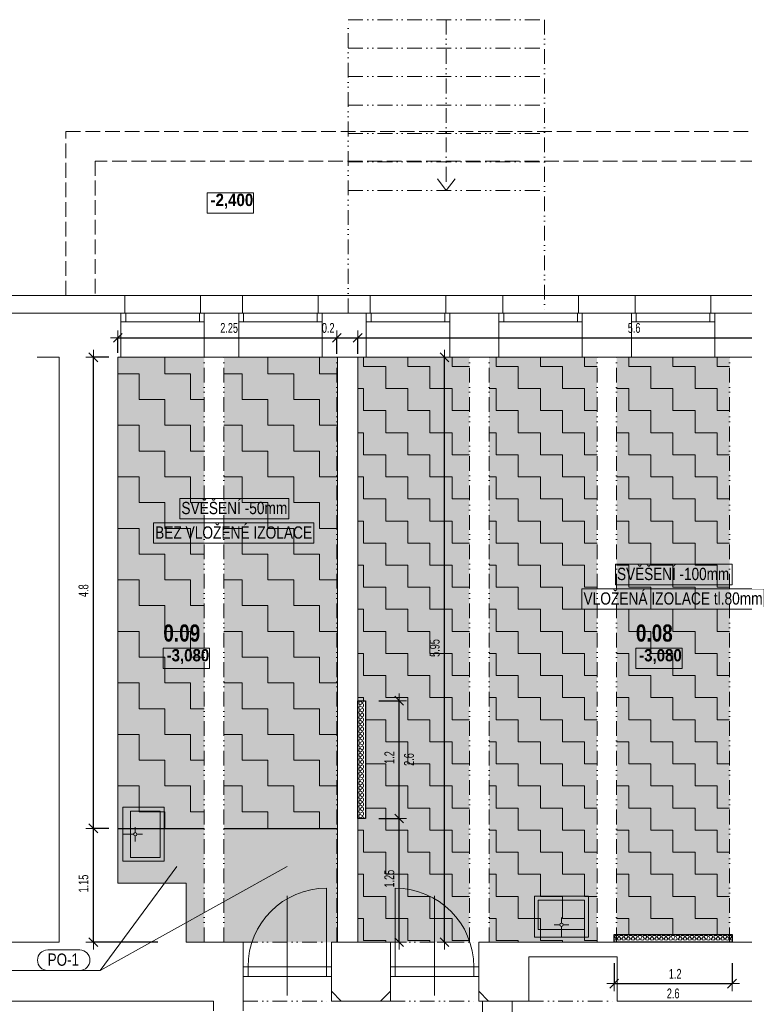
# Model space of a CAD drawing. Header units: millimetres. Extents: x -18118 to 31634, y -63349 to -43346.
# Tile 7 of 9: x -3053 to 4327, y -54199 to -44167. Entities that reach past the tile are written whole.
import ezdxf

# ---------------------------------------------------------------- set-up
doc = ezdxf.new("R2010")
doc.units = ezdxf.units.MM
doc.header["$PDMODE"] = 65
doc.linetypes.add('Carkovana 2x_1', pattern=[200, 150, -50])
doc.linetypes.add('JIS_09_15', pattern=[300, 150, -50, 0, -50, 0, -50])
for name, color, linetype, lineweight in [('XR$1$1.PP - SLEPY_1', 7, 'Continuous', 25), ('XR$5$AKUSTIKA_1', 7, 'Continuous', 25), ('XR$6$AKUSTIKA - FILING_1', 7, 'Continuous', 25)]:
    doc.layers.add(name, color=color, linetype=linetype, lineweight=lineweight)
doc.styles.add('ARIAL', font='ARIAL.TTF')
doc.styles.add('Arial Black', font='Arial Black')
doc.styles.add('ARIALNARROW', font='ARIALN.TTF')
doc.dimstyles.new('DIMSTYLE_2', dxfattribs={"dimtxt": 100, "dimasz": 150, "dimexe": 0, "dimexo": 0, "dimgap": 50, "dimtad": 2, "dimlfac": 0.001, "dimrnd": 0.05, "dimzin": 4, "dimdsep": 46, "dimtxsty": 'ARIALNARROW', "dimblk1": 'ALL_ML_STRICH', "dimblk2": 'ALL_ML_STRICH', "dimsah": 1, "dimcen": 0, "dimclrd": 6, "dimclre": 6, "dimclrt": 6, "dimadec": 0, "dimazin": 0, "dimtfac": 1, "dimtdec": 0, "dimtix": 1, "dimtmove": 2, "dimatfit": 3, "dimfxl": 0, "dimtzin": 0, "dimlwd": 0, "dimlwe": 13, "dimarcsym": 0})
doc.dimstyles.new('DIMSTYLE_4', dxfattribs={"dimtxt": 100, "dimasz": 150, "dimexe": 0, "dimexo": 0, "dimgap": 50, "dimtad": 2, "dimdec": 1, "dimlfac": 0.001, "dimrnd": 0.05, "dimzin": 4, "dimdsep": 46, "dimtxsty": 'ARIALNARROW', "dimblk1": 'ALL_ML_STRICH', "dimblk2": 'ALL_ML_STRICH', "dimsah": 1, "dimcen": 0, "dimclrd": 6, "dimclre": 6, "dimclrt": 6, "dimadec": 0, "dimazin": 0, "dimtfac": 1, "dimtdec": 0, "dimtix": 1, "dimtmove": 2, "dimatfit": 3, "dimfxl": 0, "dimtzin": 0, "dimlwd": 0, "dimlwe": 13, "dimarcsym": 0})
doc.dimstyles.new('DIMSTYLE_5', dxfattribs={"dimtxt": 100, "dimasz": 150, "dimexe": 0, "dimexo": 0, "dimgap": 50, "dimtad": 2, "dimlfac": 0.001, "dimrnd": 0.05, "dimzin": 4, "dimdsep": 46, "dimtxsty": 'ARIALNARROW', "dimblk1": 'ALL_ML_STRICH', "dimblk2": 'ALL_ML_STRICH', "dimsah": 1, "dimcen": 0, "dimclrd": 6, "dimclre": 6, "dimclrt": 6, "dimadec": 0, "dimazin": 0, "dimtfac": 1, "dimtdec": 0, "dimtix": 1, "dimtmove": 2, "dimatfit": 3, "dimfxl": 0, "dimtzin": 0, "dimlwd": 0, "dimlwe": 13, "dimarcsym": 0})
doc.dimstyles.new('DIMSTYLE_7', dxfattribs={"dimtxt": 100, "dimasz": 150, "dimexe": 0, "dimexo": 0, "dimgap": 50, "dimtad": 2, "dimdec": 1, "dimlfac": 0.001, "dimrnd": 0.05, "dimzin": 4, "dimdsep": 46, "dimtxsty": 'ARIALNARROW', "dimblk1": 'ALL_ML_STRICH', "dimblk2": 'ALL_ML_STRICH', "dimsah": 1, "dimcen": 0, "dimclrd": 6, "dimclre": 6, "dimclrt": 6, "dimadec": 0, "dimazin": 0, "dimtfac": 1, "dimtdec": 0, "dimtix": 1, "dimtmove": 2, "dimatfit": 3, "dimfxl": 0, "dimtvp": 1.2, "dimtzin": 0, "dimlwd": 0, "dimlwe": 13, "dimarcsym": 0})
pattern_1 = [(0, (450, 450), (225, 225), [225, -225]), (90, (450, 450), (-225, 225), [225, -225])]
pattern_2 = [(0, (525, 525), (262.5, 262.5), [262.5, -262.5]), (90, (525, 525), (-262.5, 262.5), [262.5, -262.5])]

# ---------------------------------------------------------------- blocks, each defined once
blk = doc.blocks.new('KOMPLEXNÍ OBJEKT_1')
at = {"layer": 'XR$1$1.PP - SLEPY_1', "color": 251, "linetype": 'Continuous', "lineweight": 13}
for p, q in [((-2003, -52191), (-2003, -52742)), ((-2003, -52191), (-1583, -52191)), ((-1923, -52231), (-1623, -52231)), ((-1923, -52702), (-1923, -52231)), ((-1623, -52231), (-1623, -52702)), ((-1583, -52742), (-1583, -52191)), ((-1893, -52467), (-2003, -52467)), ((-1876, -52449), (-1876, -52393)), ((-1858, -52467), (-1802, -52467)), ((-1876, -52484), (-1876, -52541)), ((-2003, -52742), (-1659, -52742)), ((-2003, -52742), (-1583, -52742)), ((-1623, -52702), (-1923, -52702))]:
    blk.add_line(p, q, dxfattribs=at)
blk.add_arc((-1876, -52467), 17.2, 270.0000172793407, 269.9999999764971, dxfattribs=at)
blk = doc.blocks.new('KOMPLEXNÍ OBJEKT_17')
at = {"layer": 'XR$1$1.PP - SLEPY_1', "color": 251, "linetype": 'Continuous', "lineweight": 13}
for p, q in [((2189, -53517), (2189, -53097)), ((2740, -53097), (2189, -53097)), ((2229, -53437), (2229, -53137)), ((2229, -53137), (2700, -53137)), ((2700, -53137), (2700, -53437)), ((2740, -53517), (2740, -53097)), ((2740, -53517), (2740, -53173)), ((2465, -53372), (2465, -53316)), ((2700, -53437), (2229, -53437)), ((2448, -53389), (2391, -53389)), ((2465, -53407), (2465, -53517)), ((2482, -53389), (2539, -53389)), ((2189, -53517), (2740, -53517))]:
    blk.add_line(p, q, dxfattribs=at)
blk.add_arc((2465, -53389), 17.2, 0, 360, dxfattribs=at)
blk = doc.blocks.new('ALL_ML_STRICH')
at = {"color": 0, "linetype": 'ByBlock', "lineweight": -2}
for p, q in [((-1, 0), (0.5, 0)), ((-0.3, -0.3), (0.3, 0.3)), ((0, -0.5), (0, 0.5))]:
    blk.add_line(p, q, dxfattribs=at)
blk = doc.blocks.new('*D52')
at = {"layer": 'DEFPOINTS', "color": 6, "linetype": 'Continuous', "lineweight": 13}
for p in [(1527, -47607), (1274, -53567), (1527, -53567)]:
    blk.add_point(p, dxfattribs=at)
at = {"layer": 'XR$5$AKUSTIKA_1', "color": 6, "linetype": 'Continuous', "lineweight": -2}
for p, q in [((1274, -47607), (1274, -47607)), ((1274, -53567), (1274, -47607)), ((1274, -53567), (1274, -53567))]:
    blk.add_line(p, q, dxfattribs=at)
at = {"layer": 'XR$5$AKUSTIKA_1', "color": 6, "linetype": 'Continuous', "lineweight": 13, "xscale": 150, "yscale": 150, "zscale": 150}
for p, rotation in [((1274, -47607), 90), ((1274, -53567), 270)]:
    blk.add_blockref('ALL_ML_STRICH', p, dxfattribs=dict(at, rotation=rotation))
at = {"layer": 'XR$5$AKUSTIKA_1', "color": 6, "linetype": 'Continuous', "lineweight": 13, "insert": (1174, -50569), "char_height": 100, "width": 324.57, "attachment_point": 5, "rotation": 90, "style": 'ARIALNARROW'}
blk.add_mtext('\\W0.81;\\A1;{5.95}', dxfattribs=at)
blk = doc.blocks.new('VZOROVÁ ČÁRA_4')
at = {"layer": 'XR$5$AKUSTIKA_1', "color": 204, "linetype": 'Continuous', "lineweight": 13}
for p, q in [((3021, -53532), (3008, -53511)), ((3032, -53532), (3045, -53511)), ((3069, -53532), (3056, -53511)), ((3080, -53532), (3093, -53511)), ((3117, -53532), (3104, -53511)), ((3128, -53532), (3141, -53511)), ((3165, -53532), (3152, -53511)), ((3176, -53532), (3189, -53511)), ((3213, -53532), (3200, -53511)), ((3224, -53532), (3237, -53511)), ((3261, -53532), (3248, -53511)), ((3272, -53532), (3285, -53511)), ((3309, -53532), (3296, -53511)), ((3320, -53532), (3333, -53511)), ((3357, -53532), (3344, -53511)), ((3368, -53532), (3381, -53511)), ((3405, -53532), (3392, -53511)), ((3416, -53532), (3429, -53511)), ((3453, -53532), (3440, -53511)), ((3464, -53532), (3477, -53511)), ((3501, -53532), (3488, -53511)), ((3512, -53532), (3525, -53511)), ((3549, -53532), (3536, -53511)), ((3560, -53532), (3573, -53511)), ((3597, -53532), (3584, -53511)), ((3608, -53532), (3621, -53511)), ((3645, -53532), (3632, -53511)), ((3656, -53532), (3669, -53511)), ((3693, -53532), (3680, -53511)), ((3704, -53532), (3717, -53511)), ((3741, -53532), (3728, -53511)), ((3752, -53532), (3765, -53511)), ((3789, -53532), (3776, -53511)), ((3800, -53532), (3813, -53511)), ((3837, -53532), (3824, -53511)), ((3848, -53532), (3861, -53511)), ((3885, -53532), (3872, -53511)), ((3896, -53532), (3909, -53511)), ((3933, -53532), (3920, -53511)), ((3944, -53532), (3957, -53511)), ((3981, -53532), (3968, -53511)), ((3992, -53532), (4005, -53511)), ((4029, -53532), (4016, -53511)), ((4040, -53532), (4053, -53511)), ((4077, -53532), (4064, -53511)), ((4088, -53532), (4101, -53511)), ((4125, -53532), (4112, -53511)), ((4136, -53532), (4149, -53511)), ((4173, -53532), (4160, -53511)), ((4184, -53532), (4197, -53511))]:
    blk.add_line(p, q, dxfattribs=at)
for centre, start_param, end_param in [((3002, -53535), 4.712389, 6.553711), ((3026, -53509), 1.570796, 3.410373), ((3026, -53509), 6.014405, 7.853982), ((3050, -53535), 2.871067, 4.712389), ((3050, -53535), 4.712389, 6.553711), ((3074, -53509), 1.570796, 3.410373), ((3074, -53509), 6.014405, 7.853982), ((3098, -53535), 2.871067, 4.712389), ((3098, -53535), 4.712389, 6.553711), ((3122, -53509), 1.570796, 3.410373), ((3122, -53509), 6.014405, 7.853982), ((3146, -53535), 2.871067, 4.712389), ((3146, -53535), 4.712389, 6.553711), ((3170, -53509), 1.570796, 3.410373), ((3170, -53509), 6.014405, 7.853982), ((3194, -53535), 2.871067, 4.712389), ((3194, -53535), 4.712389, 6.553711), ((3218, -53509), 1.570796, 3.410373), ((3218, -53509), 6.014405, 7.853982), ((3242, -53535), 2.871067, 4.712389), ((3242, -53535), 4.712389, 6.553711), ((3266, -53509), 1.570796, 3.410373), ((3266, -53509), 6.014405, 7.853982), ((3290, -53535), 2.871067, 4.712389), ((3290, -53535), 4.712389, 6.553711), ((3314, -53509), 1.570796, 3.410373), ((3314, -53509), 6.014405, 7.853982), ((3338, -53535), 2.871067, 4.712389), ((3338, -53535), 4.712389, 6.553711), ((3362, -53509), 1.570796, 3.410373), ((3362, -53509), 6.014405, 7.853982), ((3386, -53535), 2.871067, 4.712389), ((3386, -53535), 4.712389, 6.553711), ((3410, -53509), 1.570796, 3.410373), ((3410, -53509), 6.014405, 7.853982), ((3434, -53535), 2.871067, 4.712389), ((3434, -53535), 4.712389, 6.553711), ((3458, -53509), 1.570796, 3.410373), ((3458, -53509), 6.014405, 7.853982), ((3482, -53535), 2.871067, 4.712389), ((3482, -53535), 4.712389, 6.553711), ((3506, -53509), 1.570796, 3.410373), ((3506, -53509), 6.014405, 7.853982), ((3530, -53535), 2.871067, 4.712389), ((3530, -53535), 4.712389, 6.553711), ((3554, -53509), 1.570796, 3.410373), ((3554, -53509), 6.014405, 7.853982), ((3578, -53535), 2.871067, 4.712389), ((3578, -53535), 4.712389, 6.553711), ((3602, -53509), 1.570796, 3.410373), ((3602, -53509), 6.014405, 7.853982), ((3626, -53535), 2.871067, 4.712389), ((3626, -53535), 4.712389, 6.553711), ((3650, -53509), 1.570796, 3.410373), ((3650, -53509), 6.014405, 7.853982), ((3674, -53535), 2.871067, 4.712389), ((3674, -53535), 4.712389, 6.553711), ((3698, -53509), 1.570796, 3.410373), ((3698, -53509), 6.014405, 7.853982), ((3722, -53535), 2.871067, 4.712389), ((3722, -53535), 4.712389, 6.553711), ((3746, -53509), 1.570796, 3.410373), ((3746, -53509), 6.014405, 7.853982), ((3770, -53535), 2.871067, 4.712389), ((3770, -53535), 4.712389, 6.553711), ((3794, -53509), 1.570796, 3.410373), ((3794, -53509), 6.014405, 7.853982), ((3818, -53535), 2.871067, 4.712389), ((3818, -53535), 4.712389, 6.553711), ((3842, -53509), 1.570796, 3.410373), ((3842, -53509), 6.014405, 7.853982), ((3866, -53535), 2.871067, 4.712389), ((3866, -53535), 4.712389, 6.553711), ((3890, -53509), 1.570796, 3.410373), ((3890, -53509), 6.014405, 7.853982), ((3914, -53535), 2.871067, 4.712389), ((3914, -53535), 4.712389, 6.553711), ((3938, -53509), 1.570796, 3.410373), ((3938, -53509), 6.014405, 7.853982), ((3962, -53535), 2.871067, 4.712389), ((3962, -53535), 4.712389, 6.553711), ((3986, -53509), 1.570796, 3.410373), ((3986, -53509), 6.014405, 7.853982), ((4010, -53535), 2.871067, 4.712389), ((4010, -53535), 4.712389, 6.553711), ((4034, -53509), 1.570796, 3.410373), ((4034, -53509), 6.014405, 7.853982), ((4058, -53535), 2.871067, 4.712389), ((4058, -53535), 4.712389, 6.553711), ((4082, -53509), 1.570796, 3.410373), ((4082, -53509), 6.014405, 7.853982), ((4106, -53535), 2.871067, 4.712389), ((4106, -53535), 4.712389, 6.553711), ((4130, -53509), 1.570796, 3.410373), ((4130, -53509), 6.014405, 7.853982), ((4154, -53535), 2.871067, 4.712389), ((4154, -53535), 4.712389, 6.553711), ((4178, -53509), 1.570796, 3.410373), ((4178, -53509), 6.014405, 7.853982), ((4202, -53535), 2.871067, 4.712389)]:
    blk.add_ellipse(centre, major_axis=(19.2, 0), ratio=0.520833, start_param=start_param, end_param=end_param, dxfattribs=at)
blk = doc.blocks.new('*D56')
at = {"layer": 'DEFPOINTS', "color": 6, "linetype": 'Continuous', "lineweight": 13}
for p in [(3002, -53567), (4202, -53567), (3002, -53989)]:
    blk.add_point(p, dxfattribs=at)
at = {"layer": 'XR$5$AKUSTIKA_1', "color": 6, "linetype": 'Continuous', "lineweight": -2}
for p, q in [((3002, -53781), (3002, -53989)), ((4202, -53781), (4202, -53989)), ((3002, -53989), (4202, -53989))]:
    blk.add_line(p, q, dxfattribs=at)
at = {"layer": 'XR$5$AKUSTIKA_1', "color": 6, "linetype": 'Continuous', "lineweight": 13, "xscale": 150, "yscale": 150, "zscale": 150, "rotation": 180}
blk.add_blockref('ALL_ML_STRICH', (3002, -53989), dxfattribs=at)
at = {"layer": 'XR$5$AKUSTIKA_1', "color": 6, "linetype": 'Continuous', "lineweight": 13, "xscale": 150, "yscale": 150, "zscale": 150}
blk.add_blockref('ALL_ML_STRICH', (4202, -53989), dxfattribs=at)
at = {"layer": 'XR$5$AKUSTIKA_1', "color": 6, "linetype": 'Continuous', "lineweight": 13, "insert": (3623, -53889), "char_height": 100, "width": 243.43, "attachment_point": 5, "style": 'ARIALNARROW'}
blk.add_mtext('\\W0.81;\\A1;{1.2}', dxfattribs=at)
at = {"layer": 'XR$5$AKUSTIKA_1', "color": 6, "linetype": 'Continuous', "lineweight": 13, "insert": (3538, -54039), "char_height": 100, "width": 5, "attachment_point": 1, "line_spacing_factor": 0.60241, "style": 'ARIALNARROW'}
blk.add_mtext('\\W0.81;2.6', dxfattribs=at)
blk = doc.blocks.new('VZOROVÁ ČÁRA_5')
at = {"layer": 'XR$5$AKUSTIKA_1', "color": 204, "linetype": 'Continuous', "lineweight": 13}
for p, q in [((435, -51125), (414, -51112)), ((435, -51136), (414, -51149)), ((435, -51173), (414, -51160)), ((435, -51184), (414, -51197)), ((435, -51221), (414, -51208)), ((435, -51232), (414, -51245)), ((435, -51269), (414, -51256)), ((435, -51280), (414, -51293)), ((435, -51317), (414, -51304)), ((435, -51328), (414, -51341)), ((435, -51365), (414, -51352)), ((435, -51376), (414, -51389)), ((435, -51413), (414, -51400)), ((435, -51424), (414, -51437)), ((435, -51461), (414, -51448)), ((435, -51472), (414, -51485)), ((435, -51509), (414, -51496)), ((435, -51520), (414, -51533)), ((435, -51557), (414, -51544)), ((435, -51568), (414, -51581)), ((435, -51605), (414, -51592)), ((435, -51616), (414, -51629)), ((435, -51653), (414, -51640)), ((435, -51664), (414, -51677)), ((435, -51701), (414, -51688)), ((435, -51712), (414, -51725)), ((435, -51749), (414, -51736)), ((435, -51760), (414, -51773)), ((435, -51797), (414, -51784)), ((435, -51808), (414, -51821)), ((435, -51845), (414, -51832)), ((435, -51856), (414, -51869)), ((435, -51893), (414, -51880)), ((435, -51904), (414, -51917)), ((435, -51941), (414, -51928)), ((435, -51952), (414, -51965)), ((435, -51989), (414, -51976)), ((435, -52000), (414, -52013)), ((435, -52037), (414, -52024)), ((435, -52048), (414, -52061)), ((435, -52085), (414, -52072)), ((435, -52096), (414, -52109)), ((435, -52133), (414, -52120)), ((435, -52144), (414, -52157)), ((435, -52181), (414, -52168)), ((435, -52192), (414, -52205)), ((435, -52229), (414, -52216)), ((435, -52240), (414, -52253)), ((435, -52277), (414, -52264)), ((435, -52288), (414, -52301))]:
    blk.add_line(p, q, dxfattribs=at)
for centre, start_param, end_param in [((412, -51130), 6.014405, 7.853982), ((412, -51130), 1.570796, 3.410373), ((412, -51178), 6.014405, 7.853982), ((438, -51106), 2.871067, 4.712389), ((438, -51154), 4.712389, 6.553711), ((438, -51154), 2.871067, 4.712389), ((412, -51178), 1.570796, 3.410373), ((412, -51226), 6.014405, 7.853982), ((412, -51226), 1.570796, 3.410373), ((412, -51274), 6.014405, 7.853982), ((438, -51202), 4.712389, 6.553711), ((438, -51202), 2.871067, 4.712389), ((438, -51250), 4.712389, 6.553711), ((438, -51250), 2.871067, 4.712389), ((412, -51274), 1.570796, 3.410373), ((412, -51322), 6.014405, 7.853982), ((412, -51322), 1.570796, 3.410373), ((412, -51370), 6.014405, 7.853982), ((438, -51298), 4.712389, 6.553711), ((438, -51298), 2.871067, 4.712389), ((438, -51346), 4.712389, 6.553711), ((438, -51346), 2.871067, 4.712389), ((412, -51370), 1.570796, 3.410373), ((412, -51418), 6.014405, 7.853982), ((412, -51418), 1.570796, 3.410373), ((412, -51466), 6.014405, 7.853982), ((412, -51466), 1.570796, 3.410373), ((438, -51394), 4.712389, 6.553711), ((438, -51394), 2.871067, 4.712389), ((438, -51442), 4.712389, 6.553711), ((438, -51442), 2.871067, 4.712389), ((412, -51514), 6.014405, 7.853982), ((412, -51514), 1.570796, 3.410373), ((412, -51562), 6.014405, 7.853982), ((412, -51562), 1.570796, 3.410373), ((438, -51490), 4.712389, 6.553711), ((438, -51490), 2.871067, 4.712389), ((438, -51538), 4.712389, 6.553711), ((438, -51538), 2.871067, 4.712389), ((438, -51586), 4.712389, 6.553711), ((412, -51610), 6.014405, 7.853982), ((412, -51610), 1.570796, 3.410373), ((412, -51658), 6.014405, 7.853982), ((412, -51658), 1.570796, 3.410373), ((438, -51586), 2.871067, 4.712389), ((438, -51634), 4.712389, 6.553711), ((438, -51634), 2.871067, 4.712389), ((438, -51682), 4.712389, 6.553711), ((412, -51706), 6.014405, 7.853982), ((412, -51706), 1.570796, 3.410373), ((412, -51754), 6.014405, 7.853982), ((412, -51754), 1.570796, 3.410373), ((438, -51682), 2.871067, 4.712389), ((438, -51730), 4.712389, 6.553711), ((438, -51730), 2.871067, 4.712389), ((438, -51778), 4.712389, 6.553711), ((412, -51802), 6.014405, 7.853982), ((412, -51802), 1.570796, 3.410373), ((412, -51850), 6.014405, 7.853982), ((412, -51850), 1.570796, 3.410373), ((438, -51778), 2.871067, 4.712389), ((438, -51826), 4.712389, 6.553711), ((438, -51826), 2.871067, 4.712389), ((438, -51874), 4.712389, 6.553711), ((412, -51898), 6.014405, 7.853982), ((412, -51898), 1.570796, 3.410373), ((412, -51946), 6.014405, 7.853982), ((412, -51946), 1.570796, 3.410373), ((438, -51874), 2.871067, 4.712389), ((438, -51922), 4.712389, 6.553711), ((438, -51922), 2.871067, 4.712389), ((438, -51970), 4.712389, 6.553711), ((412, -51994), 6.014405, 7.853982), ((412, -51994), 1.570796, 3.410373), ((412, -52042), 6.014405, 7.853982), ((412, -52042), 1.570796, 3.410373), ((412, -52090), 6.014405, 7.853982), ((438, -51970), 2.871067, 4.712389), ((438, -52018), 4.712389, 6.553711), ((438, -52018), 2.871067, 4.712389), ((438, -52066), 4.712389, 6.553711), ((438, -52066), 2.871067, 4.712389), ((412, -52090), 1.570796, 3.410373), ((412, -52138), 6.014405, 7.853982), ((412, -52138), 1.570796, 3.410373), ((412, -52186), 6.014405, 7.853982), ((438, -52114), 4.712389, 6.553711), ((438, -52114), 2.871067, 4.712389), ((438, -52162), 4.712389, 6.553711), ((438, -52162), 2.871067, 4.712389), ((412, -52186), 1.570796, 3.410373), ((412, -52234), 6.014405, 7.853982), ((412, -52234), 1.570796, 3.410373), ((412, -52282), 6.014405, 7.853982), ((438, -52210), 4.712389, 6.553711), ((438, -52210), 2.871067, 4.712389), ((438, -52258), 4.712389, 6.553711), ((438, -52258), 2.871067, 4.712389), ((412, -52282), 1.570796, 3.410373), ((438, -52306), 4.712389, 6.553711)]:
    blk.add_ellipse(centre, major_axis=(0, 19.2), ratio=0.520833, start_param=start_param, end_param=end_param, dxfattribs=at)
blk = doc.blocks.new('*D66')
at = {"layer": 'DEFPOINTS', "color": 6, "linetype": 'Continuous', "lineweight": 13}
for p in [(-2053, -47408), (-2053, -47607), (177, -47607)]:
    blk.add_point(p, dxfattribs=at)
at = {"layer": 'XR$5$AKUSTIKA_1', "color": 6, "linetype": 'Continuous', "lineweight": -2}
for p, q in [((-2053, -47560), (-2053, -47408)), ((-2053, -47408), (177, -47408)), ((177, -47572), (177, -47408))]:
    blk.add_line(p, q, dxfattribs=at)
at = {"layer": 'XR$5$AKUSTIKA_1', "color": 6, "linetype": 'Continuous', "lineweight": 13, "xscale": 150, "yscale": 150, "zscale": 150, "rotation": 180}
blk.add_blockref('ALL_ML_STRICH', (-2053, -47408), dxfattribs=at)
at = {"layer": 'XR$5$AKUSTIKA_1', "color": 6, "linetype": 'Continuous', "lineweight": 13, "xscale": 150, "yscale": 150, "zscale": 150}
blk.add_blockref('ALL_ML_STRICH', (177, -47408), dxfattribs=at)
at = {"layer": 'XR$5$AKUSTIKA_1', "color": 6, "linetype": 'Continuous', "lineweight": 13, "insert": (-920, -47308), "char_height": 100, "width": 324.57, "attachment_point": 5, "style": 'ARIALNARROW'}
blk.add_mtext('\\W0.81;\\A1;{2.25}', dxfattribs=at)
blk = doc.blocks.new('*D67')
at = {"layer": 'DEFPOINTS', "color": 6, "linetype": 'Continuous', "lineweight": 13}
for p in [(177, -47408), (177, -47607), (390, -47607)]:
    blk.add_point(p, dxfattribs=at)
at = {"layer": 'XR$5$AKUSTIKA_1', "color": 6, "linetype": 'Continuous', "lineweight": -2}
for p, q in [((177, -47572), (177, -47408)), ((177, -47408), (390, -47408)), ((390, -47573), (390, -47408))]:
    blk.add_line(p, q, dxfattribs=at)
at = {"layer": 'XR$5$AKUSTIKA_1', "color": 6, "linetype": 'Continuous', "lineweight": 13, "xscale": 150, "yscale": 150, "zscale": 150, "rotation": 180}
blk.add_blockref('ALL_ML_STRICH', (177, -47408), dxfattribs=at)
at = {"layer": 'XR$5$AKUSTIKA_1', "color": 6, "linetype": 'Continuous', "lineweight": 13, "xscale": 150, "yscale": 150, "zscale": 150}
blk.add_blockref('ALL_ML_STRICH', (390, -47408), dxfattribs=at)
at = {"layer": 'XR$5$AKUSTIKA_1', "color": 6, "linetype": 'Continuous', "lineweight": 13, "insert": (89, -47308), "char_height": 100, "width": 243.43, "attachment_point": 5, "style": 'ARIALNARROW'}
blk.add_mtext('\\W0.81;\\A1;{0.2}', dxfattribs=at)
blk = doc.blocks.new('*D68')
at = {"layer": 'DEFPOINTS', "color": 6, "linetype": 'Continuous', "lineweight": 13}
for p in [(390, -47408), (390, -47607), (5977, -47607)]:
    blk.add_point(p, dxfattribs=at)
at = {"layer": 'XR$5$AKUSTIKA_1', "color": 6, "linetype": 'Continuous', "lineweight": -2}
for p, q in [((390, -47573), (390, -47408)), ((390, -47408), (5977, -47408)), ((5977, -47602), (5977, -47408))]:
    blk.add_line(p, q, dxfattribs=at)
at = {"layer": 'XR$5$AKUSTIKA_1', "color": 6, "linetype": 'Continuous', "lineweight": 13, "xscale": 150, "yscale": 150, "zscale": 150, "rotation": 180}
blk.add_blockref('ALL_ML_STRICH', (390, -47408), dxfattribs=at)
at = {"layer": 'XR$5$AKUSTIKA_1', "color": 6, "linetype": 'Continuous', "lineweight": 13, "xscale": 150, "yscale": 150, "zscale": 150}
blk.add_blockref('ALL_ML_STRICH', (5977, -47408), dxfattribs=at)
at = {"layer": 'XR$5$AKUSTIKA_1', "color": 6, "linetype": 'Continuous', "lineweight": 13, "insert": (3205, -47308), "char_height": 100, "width": 243.43, "attachment_point": 5, "style": 'ARIALNARROW'}
blk.add_mtext('\\W0.81;\\A1;{5.6}', dxfattribs=at)
blk = doc.blocks.new('*D69')
at = {"layer": 'DEFPOINTS', "color": 6, "linetype": 'Continuous', "lineweight": 13}
for p in [(390, -52306), (390, -53567), (812, -53567)]:
    blk.add_point(p, dxfattribs=at)
at = {"layer": 'XR$5$AKUSTIKA_1', "color": 6, "linetype": 'Continuous', "lineweight": -2}
for p, q in [((604, -52306), (812, -52306)), ((812, -53567), (812, -52306)), ((812, -53567), (812, -53567))]:
    blk.add_line(p, q, dxfattribs=at)
at = {"layer": 'XR$5$AKUSTIKA_1', "color": 6, "linetype": 'Continuous', "lineweight": 13, "xscale": 150, "yscale": 150, "zscale": 150}
for p, rotation in [((812, -52306), 90), ((812, -53567), 270)]:
    blk.add_blockref('ALL_ML_STRICH', p, dxfattribs=dict(at, rotation=rotation))
at = {"layer": 'XR$5$AKUSTIKA_1', "color": 6, "linetype": 'Continuous', "lineweight": 13, "insert": (712, -52919), "char_height": 100, "width": 324.57, "attachment_point": 5, "rotation": 90, "style": 'ARIALNARROW'}
blk.add_mtext('\\W0.81;\\A1;{1.25}', dxfattribs=at)
blk = doc.blocks.new('*D70')
at = {"layer": 'DEFPOINTS', "color": 6, "linetype": 'Continuous', "lineweight": 13}
for p in [(390, -51106), (390, -52306), (812, -52306)]:
    blk.add_point(p, dxfattribs=at)
at = {"layer": 'XR$5$AKUSTIKA_1', "color": 6, "linetype": 'Continuous', "lineweight": -2}
for p, q in [((604, -51106), (812, -51106)), ((812, -52306), (812, -51106)), ((604, -52306), (812, -52306))]:
    blk.add_line(p, q, dxfattribs=at)
at = {"layer": 'XR$5$AKUSTIKA_1', "color": 6, "linetype": 'Continuous', "lineweight": 13, "xscale": 150, "yscale": 150, "zscale": 150}
for p, rotation in [((812, -51106), 90), ((812, -52306), 270)]:
    blk.add_blockref('ALL_ML_STRICH', p, dxfattribs=dict(at, rotation=rotation))
at = {"layer": 'XR$5$AKUSTIKA_1', "color": 6, "linetype": 'Continuous', "lineweight": 13, "insert": (712, -51685), "char_height": 100, "width": 243.43, "attachment_point": 5, "rotation": 90, "style": 'ARIALNARROW'}
blk.add_mtext('\\W0.81;\\A1;{1.2}', dxfattribs=at)
at = {"layer": 'XR$5$AKUSTIKA_1', "color": 6, "linetype": 'Continuous', "lineweight": 13, "insert": (862, -51770), "char_height": 100, "width": 5, "attachment_point": 1, "rotation": 90, "line_spacing_factor": 0.60241, "style": 'ARIALNARROW'}
blk.add_mtext('\\W0.81;2.6', dxfattribs=at)
blk = doc.blocks.new('*D71')
at = {"layer": 'DEFPOINTS', "color": 6, "linetype": 'Continuous', "lineweight": 13}
for p in [(-2053, -52407), (-2303, -53567), (-1358, -53567)]:
    blk.add_point(p, dxfattribs=at)
at = {"layer": 'XR$5$AKUSTIKA_1', "color": 6, "linetype": 'Continuous', "lineweight": -2}
for p, q in [((-2144, -52407), (-2303, -52407)), ((-2303, -53567), (-2303, -52407)), ((-1645, -53567), (-2303, -53567))]:
    blk.add_line(p, q, dxfattribs=at)
at = {"layer": 'XR$5$AKUSTIKA_1', "color": 6, "linetype": 'Continuous', "lineweight": 13, "xscale": 150, "yscale": 150, "zscale": 150}
for p, rotation in [((-2303, -52407), 90), ((-2303, -53567), 270)]:
    blk.add_blockref('ALL_ML_STRICH', p, dxfattribs=dict(at, rotation=rotation))
at = {"layer": 'XR$5$AKUSTIKA_1', "color": 6, "linetype": 'Continuous', "lineweight": 13, "insert": (-2403, -52969), "char_height": 100, "width": 324.57, "attachment_point": 5, "rotation": 90, "style": 'ARIALNARROW'}
blk.add_mtext('\\W0.81;\\A1;{1.15}', dxfattribs=at)
blk = doc.blocks.new('*D72')
at = {"layer": 'DEFPOINTS', "color": 6, "linetype": 'Continuous', "lineweight": 13}
for p in [(-2053, -47607), (-2303, -52407), (-2053, -52407)]:
    blk.add_point(p, dxfattribs=at)
at = {"layer": 'XR$5$AKUSTIKA_1', "color": 6, "linetype": 'Continuous', "lineweight": -2}
for p, q in [((-2144, -47607), (-2303, -47607)), ((-2303, -52407), (-2303, -47607)), ((-2144, -52407), (-2303, -52407))]:
    blk.add_line(p, q, dxfattribs=at)
at = {"layer": 'XR$5$AKUSTIKA_1', "color": 6, "linetype": 'Continuous', "lineweight": 13, "xscale": 150, "yscale": 150, "zscale": 150}
for p, rotation in [((-2303, -47607), 90), ((-2303, -52407), 270)]:
    blk.add_blockref('ALL_ML_STRICH', p, dxfattribs=dict(at, rotation=rotation))
at = {"layer": 'XR$5$AKUSTIKA_1', "color": 6, "linetype": 'Continuous', "lineweight": 13, "insert": (-2403, -49985), "char_height": 100, "width": 243.43, "attachment_point": 5, "rotation": 90, "style": 'ARIALNARROW'}
blk.add_mtext('\\W0.81;\\A1;{4.8}', dxfattribs=at)

msp = doc.modelspace()

# ---------------------------------------------------------------- hatches: boundary and pattern name
at = {"layer": 'XR$5$AKUSTIKA_1', "linetype": 'Continuous', "lineweight": 25}
for points in [[(-2052.849, -52406.677), (-2052.849, -52966.677), (-1357.849, -52966.677), (-1357.849, -53566.677), (-1172.849, -53566.677), (-1172.849, -52406.677)], [(-972.849, -52406.677), (-972.849, -53566.677), (177.151, -53566.677), (177.151, -52406.677)]]:
    msp.add_hatch(color=254, dxfattribs=at).paths.add_polyline_path(points)
at = {"layer": 'XR$6$AKUSTIKA - FILING_1', "linetype": 'Continuous', "lineweight": 13}
for color, points in [(211, [(-2052.849, -52406.677), (-1172.849, -52406.677), (-1172.849, -47606.677), (-2052.849, -47606.677)]), (211, [(-972.849, -52406.677), (177.151, -52406.677), (177.151, -47606.677), (-972.849, -47606.677)]), (131, [(389.651, -52306.137), (389.651, -53566.677), (1527.151, -53566.677), (1527.151, -47606.677), (389.651, -47606.677), (389.651, -51106.137), (469.651, -51106.137), (469.651, -52306.137)]), (131, [(2827.151, -53566.677), (2827.151, -47606.677), (1727.151, -47606.677), (1727.151, -53566.677)]), (131, [(3027.151, -53486.677), (4177.151, -53486.677), (4177.151, -47606.677), (3027.151, -47606.677)])]:
    msp.add_hatch(color=color, dxfattribs=at).paths.add_polyline_path(points, flags=0)
h = msp.add_hatch(dxfattribs=at)
h.set_pattern_fill('VZOR', scale=262.5, style=0, pattern_type=2)
h.set_pattern_definition(pattern_2)
h.paths.add_polyline_path([(-2052.849, -52406.677), (-1172.849, -52406.677), (-1172.849, -47606.677), (-2052.849, -47606.677)], flags=0)
h = msp.add_hatch(dxfattribs=at)
h.set_pattern_fill('VZOR', scale=262.5, style=0, pattern_type=2)
h.set_pattern_definition(pattern_2)
h.paths.add_polyline_path([(-972.849, -52406.677), (177.151, -52406.677), (177.151, -47606.677), (-972.849, -47606.677)], flags=0)
h = msp.add_hatch(dxfattribs=at)
h.set_pattern_fill('VZOR', scale=225, style=0, pattern_type=2)
h.set_pattern_definition(pattern_1)
h.paths.add_polyline_path([(389.651, -52306.137), (389.651, -53566.677), (1527.151, -53566.677), (1527.151, -47606.677), (389.651, -47606.677), (389.651, -51106.137), (469.651, -51106.137), (469.651, -52306.137)], flags=0)
h = msp.add_hatch(dxfattribs=at)
h.set_pattern_fill('VZOR', scale=225, style=0, pattern_type=2)
h.set_pattern_definition(pattern_1)
h.paths.add_polyline_path([(2827.151, -53566.677), (2827.151, -47606.677), (1727.151, -47606.677), (1727.151, -53566.677)], flags=0)
h = msp.add_hatch(dxfattribs=at)
h.set_pattern_fill('VZOR', scale=225, style=0, pattern_type=2)
h.set_pattern_definition(pattern_1)
h.paths.add_polyline_path([(3027.151, -53486.677), (4177.151, -53486.677), (4177.151, -47606.677), (3027.151, -47606.677)], flags=0)

# ---------------------------------------------------------------- linework, layer by layer
at = {"layer": 'XR$1$1.PP - SLEPY_1', "color": 138, "linetype": 'JIS_09_15', "lineweight": 13}
for p, q in [((292.151, -44166.677), (2292.151, -44166.677)), ((292.151, -47156.677), (292.151, -44166.677)), ((1292.151, -44166.677), (1292.151, -45906.677)), ((2292.151, -44166.677), (2292.151, -47156.677)), ((292.151, -44456.677), (2292.151, -44456.677)), ((292.151, -44746.677), (2292.151, -44746.677)), ((292.151, -45036.677), (2292.151, -45036.677)), ((292.151, -45326.677), (2292.151, -45326.677)), ((292.151, -45616.677), (2292.151, -45616.677)), ((1292.151, -45906.677), (1177.789, -45755.564)), ((1292.151, -45906.677), (1406.513, -45755.564)), ((292.151, -45906.677), (2292.151, -45906.677)), ((-1172.849, -53566.677), (-1172.849, -47606.677)), ((-972.849, -53566.677), (-972.849, -47606.677)), ((177.151, -53566.677), (177.151, -47606.677)), ((1527.151, -53566.677), (1527.151, -47606.677)), ((1727.151, -53566.677), (1727.151, -47606.677)), ((2827.151, -53566.677), (2827.151, -47606.677)), ((3027.151, -53566.677), (3027.151, -47606.677)), ((4177.151, -53566.677), (4177.151, -47606.677)), ((-777.849, -53566.677), (122.151, -53566.677)), ((722.151, -53566.677), (1622.151, -53566.677)), ((122.151, -54066.677), (122.151, -54166.677)), ((722.151, -54166.677), (722.151, -54066.677)), ((1622.151, -54066.677), (1622.151, -54166.677)), ((-777.849, -54166.677), (122.151, -54166.677)), ((122.151, -54166.677), (222.151, -54166.677)), ((622.151, -54166.677), (722.151, -54166.677)), ((722.151, -54166.677), (1622.151, -54166.677)), ((1622.151, -54166.677), (1722.151, -54166.677)), ((1662.151, -54166.677), (1662.151, -55316.677)), ((1961.745, -54166.677), (1961.745, -55316.677)), ((2132.151, -54166.677), (3032.151, -54166.677))]:
    msp.add_line(p, q, dxfattribs=at)
at = {"layer": 'XR$1$1.PP - SLEPY_1', "color": 138, "linetype": 'Carkovana 2x_1', "lineweight": 13}
for p, q in [((-2582.849, -45306.677), (5937.151, -45306.677)), ((-2582.849, -46976.677), (-2582.849, -45306.677)), ((5637.151, -45606.677), (-2282.849, -45606.677)), ((-2282.849, -45606.677), (-2282.849, -46976.677)), ((-2282.849, -46976.677), (-2582.849, -46976.677))]:
    msp.add_line(p, q, dxfattribs=at)
at = {"layer": 'XR$1$1.PP - SLEPY_1', "color": 138, "linetype": 'Continuous', "lineweight": 13}
for p, q in [((-1982.849, -46976.677), (-11327.849, -46976.677)), ((-1212.849, -46976.677), (-1982.849, -46976.677)), ((-1982.849, -46976.677), (-1982.849, -47156.677)), ((-1212.849, -46976.677), (-1212.849, -47156.677)), ((-782.849, -46976.677), (-1212.849, -46976.677)), ((-12.849, -46976.677), (-782.849, -46976.677)), ((-782.849, -46976.677), (-782.849, -47156.677)), ((-12.849, -46976.677), (-12.849, -47156.677)), ((517.151, -46976.677), (-12.849, -46976.677)), ((1287.151, -46976.677), (517.151, -46976.677)), ((517.151, -46976.677), (517.151, -47156.677)), ((1287.151, -46976.677), (1287.151, -47156.677)), ((1867.151, -46976.677), (1287.151, -46976.677)), ((2637.151, -46976.677), (1867.151, -46976.677)), ((1867.151, -46976.677), (1867.151, -47156.677)), ((2637.151, -46976.677), (2637.151, -47156.677)), ((3217.151, -46976.677), (2637.151, -46976.677)), ((3987.151, -46976.677), (3217.151, -46976.677)), ((3217.151, -46976.677), (3217.151, -47156.677)), ((3987.151, -46976.677), (3987.151, -47156.677)), ((4567.151, -46976.677), (3987.151, -46976.677)), ((-2875.111, -47156.677), (-11507.849, -47156.677)), ((-2875.111, -47156.677), (-822.849, -47156.677)), ((-2022.849, -47156.677), (-1172.849, -47156.677)), ((-1982.849, -47156.677), (-2022.849, -47156.677)), ((-2022.849, -47606.677), (-2022.849, -47156.677)), ((-2022.849, -47246.677), (-1172.849, -47246.677)), ((-1972.849, -47246.677), (-1972.849, -47156.677)), ((-1222.849, -47246.677), (-1222.849, -47156.677)), ((-1212.849, -47156.677), (-1172.849, -47156.677)), ((-1172.849, -47156.677), (-822.849, -47156.677)), ((-1172.849, -47156.677), (-1172.849, -47606.677)), ((-822.849, -47156.677), (27.151, -47156.677)), ((-782.849, -47156.677), (-822.849, -47156.677)), ((-822.849, -47606.677), (-822.849, -47156.677)), ((-822.849, -47246.677), (27.151, -47246.677)), ((-772.849, -47246.677), (-772.849, -47156.677)), ((-22.849, -47246.677), (-22.849, -47156.677)), ((-12.849, -47156.677), (27.151, -47156.677)), ((27.151, -47156.677), (27.151, -47606.677)), ((27.151, -47156.677), (477.151, -47156.677)), ((477.151, -47156.677), (1327.151, -47156.677)), ((477.151, -47156.677), (517.151, -47156.677)), ((477.151, -47156.677), (477.151, -47606.677)), ((477.151, -47246.677), (1327.151, -47246.677)), ((527.151, -47246.677), (527.151, -47156.677)), ((1277.151, -47246.677), (1277.151, -47156.677)), ((1287.151, -47156.677), (1327.151, -47156.677)), ((1327.151, -47156.677), (1327.151, -47606.677)), ((1327.151, -47156.677), (1827.151, -47156.677)), ((1827.151, -47156.677), (2677.151, -47156.677)), ((1827.151, -47156.677), (1867.151, -47156.677)), ((1827.151, -47156.677), (1827.151, -47606.677)), ((1827.151, -47246.677), (2677.151, -47246.677)), ((1877.151, -47246.677), (1877.151, -47156.677)), ((2627.151, -47246.677), (2627.151, -47156.677)), ((2637.151, -47156.677), (2677.151, -47156.677)), ((2677.151, -47156.677), (2677.151, -47606.677)), ((2677.151, -47156.677), (3177.151, -47156.677)), ((3177.151, -47156.677), (4027.151, -47156.677)), ((3177.151, -47156.677), (3217.151, -47156.677)), ((3177.151, -47156.677), (3177.151, -47606.677)), ((3177.151, -47246.677), (4027.151, -47246.677)), ((3227.151, -47246.677), (3227.151, -47156.677)), ((3977.151, -47246.677), (3977.151, -47156.677)), ((3987.151, -47156.677), (4027.151, -47156.677)), ((4027.151, -47156.677), (4027.151, -47606.677)), ((4027.151, -47156.677), (4527.151, -47156.677)), ((-2652.849, -47606.677), (-2875.111, -47606.677)), ((-2652.849, -47606.677), (-2652.849, -53566.677)), ((-2052.849, -47606.677), (-2052.849, -52966.677)), ((-2052.849, -47606.677), (-2022.849, -47606.677)), ((-2022.849, -47606.677), (-1172.849, -47606.677)), ((-1172.849, -47606.677), (-822.849, -47606.677)), ((-822.849, -47606.677), (27.151, -47606.677)), ((27.151, -47606.677), (184.651, -47606.677)), ((184.651, -47606.677), (184.651, -53566.677)), ((184.651, -47606.677), (389.651, -47606.677)), ((389.651, -53566.677), (389.651, -47606.677)), ((389.651, -47606.677), (477.151, -47606.677)), ((477.151, -47606.677), (1327.151, -47606.677)), ((1327.151, -47606.677), (1827.151, -47606.677)), ((1827.151, -47606.677), (2677.151, -47606.677)), ((2677.151, -47606.677), (3177.151, -47606.677)), ((3177.151, -47606.677), (4027.151, -47606.677)), ((4027.151, -47606.677), (4527.151, -47606.677)), ((-1357.849, -52966.677), (-2052.849, -52966.677)), ((-1357.849, -53566.677), (-1357.849, -52966.677)), ((72.151, -53816.677), (72.151, -53016.677)), ((772.151, -53816.677), (772.151, -53016.677)), ((-327.849, -54110.034), (-327.849, -53092.959)), ((1172.151, -54110.034), (1172.151, -53092.959)), ((-11507.849, -53566.677), (-2652.849, -53566.677)), ((-1357.849, -53566.677), (-777.849, -53566.677)), ((-777.849, -54166.677), (-777.849, -53566.677)), ((122.151, -53566.677), (722.151, -53566.677)), ((122.151, -54066.677), (122.151, -53566.677)), ((722.151, -54066.677), (722.151, -53566.677)), ((1622.151, -53566.677), (5377.151, -53566.677)), ((1622.151, -54066.677), (1622.151, -53566.677)), ((2132.151, -53716.677), (3032.151, -53716.677)), ((2132.151, -54166.677), (2132.151, -53716.677)), ((3032.151, -54166.677), (3032.151, -53716.677)), ((-777.849, -53816.677), (122.151, -53816.677)), ((-727.849, -53916.677), (-727.849, -53816.677)), ((72.151, -53916.677), (72.151, -53816.677)), ((722.151, -53816.677), (1622.151, -53816.677)), ((772.151, -53916.677), (772.151, -53816.677)), ((1572.151, -53916.677), (1572.151, -53816.677)), ((-777.849, -53916.677), (122.151, -53916.677)), ((722.151, -53916.677), (1622.151, -53916.677)), ((122.151, -54066.677), (222.151, -54166.677)), ((722.151, -54066.677), (622.151, -54166.677)), ((1622.151, -54066.677), (1722.151, -54166.677)), ((-4527.849, -54166.677), (-1077.849, -54166.677)), ((-1077.849, -54266.677), (-1077.849, -54166.677)), ((-777.849, -54266.677), (-777.849, -54166.677)), ((622.151, -54166.677), (222.151, -54166.677)), ((1722.151, -54166.677), (2132.151, -54166.677)), ((3032.151, -54166.677), (3132.151, -54166.677)), ((3132.151, -54166.677), (3232.151, -54166.677)), ((3232.151, -54166.677), (8352.151, -54166.677))]:
    msp.add_line(p, q, dxfattribs=at)
for points in [[(-1142.412, -46139.492), (-672.412, -46139.492), (-672.412, -45931.159), (-1142.412, -45931.159), (-1142.412, -46139.492)], [(-1590.416, -50778.761), (-1120.416, -50778.761), (-1120.416, -50570.427), (-1590.416, -50570.427), (-1590.416, -50778.761)], [(3222.723, -50778.761), (3692.723, -50778.761), (3692.723, -50570.427), (3222.723, -50570.427), (3222.723, -50778.761)]]:
    msp.add_lwpolyline(points, dxfattribs=at)
for points in [[(184.651, -47606.677), (184.651, -47606.677)], [(389.651, -47606.677), (389.651, -47606.677)]]:
    msp.add_lwpolyline(points, close=True, dxfattribs=at)
for centre, start, end in [((72.151, -53816.677), 90, 180), ((772.151, -53816.677), 0, 90)]:
    msp.add_arc(centre, 800, start, end, dxfattribs=at)
at = {"layer": 'XR$5$AKUSTIKA_1', "color": 204, "linetype": 'Continuous', "lineweight": 25}
for p, q in [((389.651, -51106.137), (469.651, -51106.137)), ((389.651, -52306.137), (389.651, -51106.137)), ((469.651, -51106.137), (469.651, -52306.137)), ((469.651, -52306.137), (389.651, -52306.137)), ((-2052.849, -52406.677), (-1172.849, -52406.677)), ((-972.849, -52406.677), (177.151, -52406.677)), ((3002.151, -53566.677), (3002.151, -53486.677)), ((3002.151, -53486.677), (4202.151, -53486.677)), ((4202.151, -53566.677), (3002.151, -53566.677)), ((4202.151, -53486.677), (4202.151, -53566.677))]:
    msp.add_line(p, q, dxfattribs=at)
at = {"layer": 'XR$5$AKUSTIKA_1', "color": 5, "linetype": 'Continuous', "lineweight": 13}
for p, q in [((-2234.389, -53854.352), (-1453.478, -52794.823)), ((-2234.389, -53854.352), (-327.849, -52794.823)), ((-2441.818, -53646.019), (-2767.876, -53646.019)), ((-4634.389, -53854.352), (-2234.389, -53854.352)), ((-2441.818, -53854.352), (-2767.876, -53854.352))]:
    msp.add_line(p, q, dxfattribs=at)
for points in [[(-1423.058, -49252.355), (-310.666, -49252.355), (-310.666, -49044.022), (-1423.058, -49044.022), (-1423.058, -49252.355)], [(-1690.558, -49502.355), (-58.043, -49502.355), (-58.043, -49294.022), (-1690.558, -49294.022), (-1690.558, -49502.355)], [(3014.64, -49924.296), (4204.726, -49924.296), (4204.726, -49715.963), (3014.64, -49715.963), (3014.64, -49924.296)], [(2672.973, -50174.296), (4530.59, -50174.296), (4530.59, -49965.963), (2672.973, -49965.963), (2672.973, -50174.296)]]:
    msp.add_lwpolyline(points, dxfattribs=at)
for centre, start, end in [((-2767.876, -53750.186), 90, 270), ((-2441.818, -53750.186), 270, 90)]:
    msp.add_arc(centre, 104.167, start, end, dxfattribs=at)

# ---------------------------------------------------------------- block references
at = {"layer": 'XR$1$1.PP - SLEPY_1', "color": 251, "linetype": 'Continuous', "lineweight": 13}
for name in ['KOMPLEXNÍ OBJEKT_1', 'KOMPLEXNÍ OBJEKT_17']:
    msp.add_blockref(name, (0, 0), dxfattribs=at)
at = {"layer": 'XR$5$AKUSTIKA_1', "color": 204, "linetype": 'Continuous', "lineweight": 13}
for name in ['VZOROVÁ ČÁRA_5', 'VZOROVÁ ČÁRA_4']:
    msp.add_blockref(name, (0, 0), dxfattribs=at)

# ---------------------------------------------------------------- texts
at = {"layer": 'XR$1$1.PP - SLEPY_1', "color": 138, "linetype": 'Continuous', "lineweight": 13, "char_height": 125, "attachment_point": 7, "style": 'ARIALNARROW'}
for s, insert, width in [('\\W1.07;\\fArial Narrow|i0|b1|c0|p0;-2,400', (-1109.079, -46093.659), 503.59366), ('\\W1.07;\\fArial Narrow|i0|b1|c0|p0;-3,080', (-1557.083, -50732.927), 503.59359), ('\\W1.07;\\fArial Narrow|i0|b1|c0|p0;-3,080', (3256.057, -50732.927), 503.59373)]:
    msp.add_mtext(s, dxfattribs=dict(at, insert=insert, width=width))
at = {"layer": 'XR$1$1.PP - SLEPY_1', "color": 138, "linetype": 'Continuous', "lineweight": 35, "char_height": 175, "width": 456.84253, "attachment_point": 7, "style": 'Arial Black'}
for s, insert in [('\\W0.69;0.09', (-1590.416, -50506.261)), ('\\W0.69;0.08', (3222.723, -50506.261))]:
    msp.add_mtext(s, dxfattribs=dict(at, insert=insert))
at = {"layer": 'XR$5$AKUSTIKA_1', "color": 5, "linetype": 'Continuous', "lineweight": 13, "char_height": 125, "attachment_point": 7, "style": 'ARIAL'}
for s, insert, width in [('\\W0.80;SVĚŠENÍ -50mm', (-1406.391, -49206.522), 1129.16849), ('\\W0.80;BEZ VLOŽENÉ IZOLACE', (-1673.891, -49456.522), 1649.54393), ('\\W0.79;SVĚŠENÍ -100mm', (3031.306, -49878.463), 1206.51044), ('\\W0.80;VLOŽENÁ IZOLACE tl.80mm', (2689.64, -50128.463), 1874.46813), ('\\W0.78;PO-1', (-2767.876, -53808.519), 374.73381)]:
    msp.add_mtext(s, dxfattribs=dict(at, insert=insert, width=width))

# ---------------------------------------------------------------- dimensions: what is measured, and where the dimension line sits
at = {"layer": 'XR$5$AKUSTIKA_1', "color": 6, "linetype": 'Continuous', "lineweight": 13}
for base, p1, p2, dimstyle, picture, middle in [((177.151, -47407.789), (-2052.849, -47560.326), (177.151, -47571.968), 'DIMSTYLE_5', '*D66', (-920.249, -47307.789)), ((389.651, -47407.789), (177.151, -47571.968), (389.651, -47573.012), 'DIMSTYLE_7', '*D67', (89.351, -47307.789)), ((5977.151, -47407.789), (389.651, -47573.012), (5977.151, -47602.248), 'DIMSTYLE_4', '*D68', (3204.601, -47307.789))]:
    dim = msp.add_linear_dim(base=base, p1=p1, p2=p2, dimstyle=dimstyle, override={"dimpost": '<>', "dimclrd": 6, "dimclre": 6, "dimclrt": 6, "dimlwd": 0, "dimlwe": 13}, dxfattribs=at)
    dim.commit()
    dim.dimension.update_dxf_attribs({"geometry": picture, "text_midpoint": middle, "dimtype": 160})
for base, p1, p2, dimstyle, picture, middle in [((-2302.834, -47606.677), (-2144.493, -52406.677), (-2144.493, -47606.677), 'DIMSTYLE_4', '*D72', (-2402.834, -49985.477)), ((1274.133, -47606.677), (1274.133, -53566.677), (1274.133, -47606.677), 'DIMSTYLE_2', '*D52', (1174.133, -50569.077)), ((812.192, -52306.137), (812.192, -53566.677), (603.614, -52306.137), 'DIMSTYLE_5', '*D69', (712.192, -52918.807)), ((-2302.834, -52406.677), (-1645.201, -53566.677), (-2144.493, -52406.677), 'DIMSTYLE_5', '*D71', (-2402.834, -52969.077))]:
    dim = msp.add_linear_dim(base=base, p1=p1, p2=p2, angle=90, dimstyle=dimstyle, override={"dimpost": '<>', "dimclrd": 6, "dimclre": 6, "dimclrt": 6, "dimlwd": 0, "dimlwe": 13}, dxfattribs=at)
    dim.commit()
    dim.dimension.update_dxf_attribs({"geometry": picture, "text_midpoint": middle, "dimtype": 160})
dim = msp.add_linear_dim(base=(812.192, -51106.137), p1=(603.614, -52306.137), p2=(603.614, -51106.137), angle=90, text='<>\\X\\W0.81;2.6', dimstyle='DIMSTYLE_4', override={"dimpost": '<>', "dimclrd": 6, "dimclre": 6, "dimclrt": 6, "dimlwd": 0, "dimlwe": 13}, dxfattribs=at)
dim.commit()
dim.dimension.update_dxf_attribs({"geometry": '*D70', "text_midpoint": (712.192, -51684.937), "dimtype": 160})
dim = msp.add_linear_dim(base=(4202.151, -53989.218), p1=(3002.151, -53780.639), p2=(4202.151, -53780.639), text='<>\\X\\W0.81;2.6', dimstyle='DIMSTYLE_4', override={"dimpost": '<>', "dimclrd": 6, "dimclre": 6, "dimclrt": 6, "dimlwd": 0, "dimlwe": 13}, dxfattribs=at)
dim.commit()
dim.dimension.update_dxf_attribs({"geometry": '*D56', "text_midpoint": (3623.351, -53889.218), "dimtype": 160})

doc.saveas('drawing.dxf')
